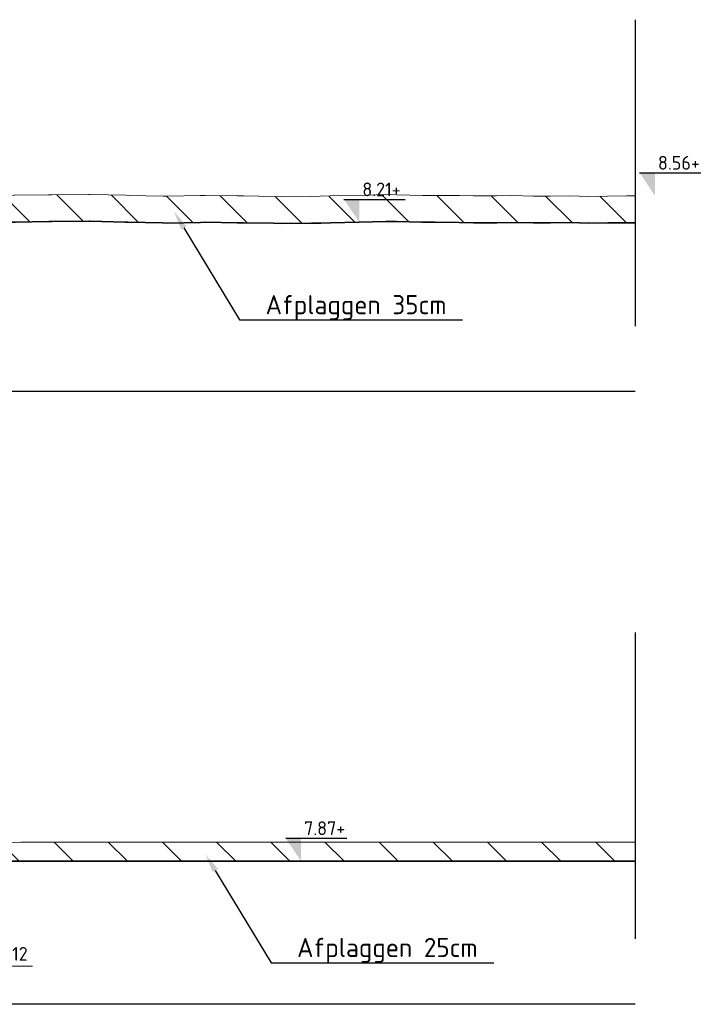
# Model space of a CAD drawing. Header units: metres. Extents: x 199581 to 207779, y 462378 to 466293.
# Tile 87 of 134: x 207325 to 207334, y 466030 to 466042. Entities that reach past the tile are written whole.
import ezdxf
from ezdxf import colors
from ezdxf.entities.mleader import LeaderData, LeaderLine
from ezdxf.math import Vec2, Vec3

# ---------------------------------------------------------------- set-up
doc = ezdxf.new("R2010")
doc.units = ezdxf.units.M
doc.linetypes.add('AL-NAP_LIJN', pattern=[15.25, 12, -1.5, 0.25, -1.5])
doc.linetypes.add('XX-AFBREEK', pattern=[7, 4, -1, 1, -1])
doc.layers.get('0').update_dxf_attribs({"lineweight": 25})
for name, color, linetype, lineweight in [('B-WE-GR-MAAIVELD-G-GRIJS', 253, 'GW-MAAIVELD', 13), ('B-WE-GW-MAAIVELD-GD', 93, 'Continuous', 18), ('N-WE-GW-MAAIVELD-GD', 90, 'GW-MAAIVELD', 35), ('N-WE-GW-ONTGRAVING-WERK-AD', 253, 'Continuous', 18), ('X-XX-AL-AFBREEKLIJN-GD', 250, 'XX-AFBREEK', 25), ('X-XX-AL-M', 7, 'Continuous', 18), ('X-XX-AL-NAP-GD', 253, 'AL-NAP_LIJN', 25), ('X-XX-AL-PEILMAAT-BEST-SD', 251, 'Continuous', 25), ('X-XX-AL-PEILMAAT-SD', 7, 'Continuous', 25), ('X-XX-AL-REFERENTIE-T25', 7, 'Continuous', 25)]:
    doc.layers.add(name, color=color, linetype=linetype, lineweight=lineweight)
doc.styles.add('NLCS-ISO', font='NLCS-ISO.ttf')
doc.styles.add('NLCS-ISO-M100-T18', font='NLCS-ISO.ttf', dxfattribs={"height": 0.18})
doc.styles.add('NLCS-ISO-M100-T25', font='NLCS-ISO.ttf', dxfattribs={"height": 0.25})
doc.linetypes.add('GW-MAAIVELD', pattern='A,12,[40,NLCS.SHX,S=1,R=0,X=0,Y=-0.5],12', length=24)
doc.dimstyles.new('NLCS-M100-T18-PIJL_L2_H1', dxfattribs={"dimscale": 0.1, "dimtxt": 2.5, "dimasz": 1.8, "dimexe": 2, "dimexo": 2, "dimgap": 0.7, "dimtad": 1, "dimzin": 0, "dimdsep": 46, "dimtxsty": 'NLCS-ISO-M100-T18', "dimcen": 0, "dimdle": 2, "dimclrd": 256, "dimclre": 256, "dimclrt": 10, "dimadec": 1, "dimazin": 0, "dimtfac": 1, "dimtdec": 3, "dimtofl": 0, "dimtmove": 0, "dimatfit": 3, "dimfxl": 2, "dimfxlon": 1, "dimtfillclr": 256, "dimtolj": 1, "dimtzin": 0, "dimlwd": -1, "dimlwe": -1, "dimarcsym": 0})
pattern_1 = [(135, (0, 0), (-0.3535533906, -0.3535533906), [])]

# ---------------------------------------------------------------- blocks, each defined once
blk = doc.blocks.new('SAL-PEILMAAT_INFRACAD_H01-SOD')
blk.add_line((-2, 3), (6, 3))
blk.add_solid([(-2, 3), (0, 3), (0, 0)])
at = {"style": 'NLCS-ISO'}
blk.add_attdef('...', (0.4, 3.4), '', height=1.8, dxfattribs=at)
blk = doc.blocks.new('*D131')
at = {"layer": 'X-XX-AL-M', "transparency": 16777216}
for p, q in [((207324.313, 466030.239), (207324.313, 466029.939)), ((207324.434, 466030.239), (207324.434, 466029.939)), ((207324.133, 466030.089), (207323.953, 466030.089)), ((207324.614, 466030.089), (207325.294, 466030.089))]:
    blk.add_line(p, q, dxfattribs=at)
for points in [[(207324.133, 466030.119), (207324.133, 466030.059), (207324.313, 466030.089)], [(207324.614, 466030.119), (207324.614, 466030.059), (207324.434, 466030.089)]]:
    blk.add_solid(points, dxfattribs=at)
at = {"layer": 'X-XX-AL-M', "transparency": 16777216, "insert": (207325.044, 466030.249), "char_height": 0.18, "attachment_point": 5, "style": 'NLCS-ISO-M100-T18'}
blk.add_mtext('\\A1;0.12', dxfattribs=at)

msp = doc.modelspace()

# ---------------------------------------------------------------- hatches: boundary and pattern name
at = {"layer": 'N-WE-GW-ONTGRAVING-WERK-AD'}
h = msp.add_hatch(dxfattribs=at)
h.set_pattern_fill('AGW-WERK_ONTGRAVEN-SO', color=256, scale=0.1, pattern_type=2)
h.set_pattern_definition(pattern_1)
h.paths.add_polyline_path([(207318.411, 466039.16), (207319.411, 466039.36), (207319.862, 466039.811), (207320.05, 466039.81), (207320.234, 466039.818), (207320.545, 466039.82), (207320.701, 466039.82), (207321.032, 466039.804), (207321.19, 466039.801), (207321.545, 466039.803), (207321.681, 466039.803), (207322.048, 466039.815), (207322.149, 466039.813), (207322.534, 466039.793), (207322.642, 466039.792), (207323.046, 466039.793), (207323.129, 466039.793), (207323.548, 466039.796), (207323.609, 466039.796), (207324.045, 466039.789), (207324.101, 466039.789), (207324.552, 466039.8), (207324.58, 466039.801), (207325.049, 466039.802), (207325.066, 466039.802), (207325.507, 466039.808), (207325.549, 466039.808), (207326.032, 466039.812), (207326.045, 466039.812), (207326.502, 466039.802), (207326.537, 466039.801), (207326.989, 466039.792), (207327.047, 466039.79), (207327.486, 466039.798), (207327.549, 466039.799), (207327.962, 466039.794), (207328.045, 466039.794), (207328.438, 466039.786), (207328.546, 466039.782), (207328.936, 466039.788), (207329.057, 466039.79), (207329.183, 466039.793), (207329.558, 466039.799), (207329.903, 466039.811), (207330.042, 466039.81), (207330.376, 466039.799), (207330.549, 466039.799), (207330.86, 466039.797), (207331.047, 466039.793), (207331.353, 466039.794), (207331.549, 466039.798), (207331.828, 466039.791), (207332.054, 466039.791), (207332.313, 466039.796), (207332.548, 466039.787), (207332.804, 466039.791), (207333.053, 466039.793), (207333.161, 466039.793), (207333.161, 466040.143), (207333.051, 466040.143), (207332.8, 466040.141), (207332.551, 466040.137), (207332.316, 466040.146), (207332.051, 466040.141), (207331.832, 466040.141), (207331.55, 466040.148), (207331.349, 466040.144), (207331.05, 466040.143), (207330.865, 466040.147), (207330.55, 466040.149), (207330.382, 466040.149), (207330.049, 466040.16), (207329.898, 466040.161), (207329.549, 466040.149), (207329.176, 466040.143), (207329.049, 466040.14), (207328.931, 466040.138), (207328.549, 466040.133), (207328.447, 466040.136), (207328.048, 466040.144), (207327.963, 466040.144), (207327.548, 466040.149), (207327.48, 466040.148), (207327.048, 466040.14), (207326.996, 466040.141), (207326.547, 466040.151), (207326.513, 466040.152), (207326.047, 466040.162), (207326.029, 466040.162), (207325.545, 466040.158), (207325.502, 466040.158), (207325.062, 466040.152), (207325.047, 466040.152), (207324.578, 466040.151), (207324.546, 466040.15), (207324.094, 466040.139), (207324.046, 466040.139), (207323.611, 466040.146), (207323.546, 466040.146), (207323.127, 466040.143), (207323.045, 466040.143), (207322.644, 466040.142), (207322.545, 466040.143), (207322.16, 466040.163), (207322.045, 466040.165), (207321.676, 466040.153), (207321.544, 466040.153), (207321.193, 466040.151), (207321.044, 466040.154), (207320.709, 466040.17), (207320.544, 466040.17), (207320.226, 466040.168), (207320.044, 466040.16), (207319.849, 466040.161), (207319.543, 466040.146), (207319.258, 466040.156), (207319.043, 466040.156), (207318.775, 466040.157), (207318.543, 466040.161), (207318.291, 466040.164), (207318.042, 466040.17), (207317.807, 466040.175), (207317.542, 466040.182), (207317.324, 466040.174), (207317.042, 466040.165), (207316.84, 466040.171), (207316.541, 466040.175), (207316.357, 466040.174), (207316.041, 466040.176), (207315.873, 466040.169), (207315.541, 466040.168), (207315.389, 466040.177), (207315.041, 466040.173), (207314.906, 466040.172), (207314.54, 466040.181), (207314.422, 466040.178), (207314.04, 466040.174), (207313.938, 466040.176), (207313.54, 466040.182), (207313.455, 466040.183), (207313.039, 466040.212), (207312.971, 466040.218), (207312.539, 466040.236), (207312.488, 466040.237), (207312.039, 466040.265), (207312.004, 466040.265), (207311.539, 466040.25), (207311.52, 466040.249), (207311.211, 466040.201), (207311.221, 466040.001), (207308.071, 466039.836), (207308.061, 466040.035), (207307.823, 466039.951), (207307.238, 466039.648), (207307.924, 466039.666), (207308.335, 466039.751), (207309.06, 466039.829), (207309.117, 466039.831), (207309.548, 466039.854), (207309.593, 466039.855), (207310.047, 466039.869), (207310.527, 466039.884), (207310.545, 466039.884), (207310.562, 466039.884), (207310.997, 466039.891), (207311.056, 466039.892), (207311.359, 466039.874), (207315.356, 466039.874), (207316.396, 466039.875), (207316.911, 466039.36), (207317.911, 466039.16)])
h = msp.add_hatch(dxfattribs=at)
h.set_pattern_fill('AGW-WERK_ONTGRAVEN-SO', color=256, scale=0.1, pattern_type=2)
h.set_pattern_definition(pattern_1)
h.paths.add_polyline_path([(207333.161, 466031.709), (207325.141, 466031.709), (207321.12, 466031.53), (207320.916, 466031.519), (207321.712, 466031.44), (207321.813, 466031.339), (207322.813, 466031.139), (207323.313, 466031.139), (207324.313, 466031.339), (207324.434, 466031.459), (207333.161, 466031.459)])

# ---------------------------------------------------------------- linework, layer by layer
at = {"layer": 'B-WE-GR-MAAIVELD-G-GRIJS', "flags": 128}
for points in [[(207311.211, 466040.201), (207311.52, 466040.249), (207311.539, 466040.25), (207312.004, 466040.265), (207312.039, 466040.265), (207312.488, 466040.237), (207312.539, 466040.236), (207312.971, 466040.218), (207313.039, 466040.212), (207313.455, 466040.183), (207313.54, 466040.182), (207313.938, 466040.176), (207314.04, 466040.174), (207314.422, 466040.178), (207314.54, 466040.181), (207314.906, 466040.172), (207315.041, 466040.173), (207315.389, 466040.177), (207315.541, 466040.168), (207315.873, 466040.169), (207316.041, 466040.176), (207316.357, 466040.174), (207316.541, 466040.175), (207316.84, 466040.171), (207317.042, 466040.165), (207317.324, 466040.174), (207317.542, 466040.182), (207317.807, 466040.175), (207318.042, 466040.17), (207318.291, 466040.164), (207318.543, 466040.161), (207318.775, 466040.157), (207319.043, 466040.156), (207319.258, 466040.156), (207319.543, 466040.146), (207319.849, 466040.161), (207320.044, 466040.16), (207320.226, 466040.168), (207320.544, 466040.17), (207320.709, 466040.17), (207321.044, 466040.154), (207321.193, 466040.151), (207321.544, 466040.153), (207321.676, 466040.153), (207322.045, 466040.165), (207322.16, 466040.163), (207322.545, 466040.143), (207322.644, 466040.142), (207323.045, 466040.143), (207323.127, 466040.143), (207323.546, 466040.146), (207323.611, 466040.146), (207324.046, 466040.139), (207324.094, 466040.139), (207324.546, 466040.15), (207324.578, 466040.151), (207325.047, 466040.152), (207325.062, 466040.152), (207325.502, 466040.158), (207325.545, 466040.158), (207326.029, 466040.162), (207326.047, 466040.162), (207326.513, 466040.152), (207326.547, 466040.151), (207326.996, 466040.141), (207327.048, 466040.14), (207327.48, 466040.148), (207327.548, 466040.149), (207327.963, 466040.144), (207328.048, 466040.144), (207328.447, 466040.136), (207328.549, 466040.133), (207328.931, 466040.138), (207329.049, 466040.14), (207329.176, 466040.143), (207329.549, 466040.149), (207329.898, 466040.161), (207330.049, 466040.16), (207330.382, 466040.149), (207330.55, 466040.149), (207330.865, 466040.147), (207331.05, 466040.143), (207331.349, 466040.144), (207331.55, 466040.148), (207331.832, 466040.141), (207332.051, 466040.141), (207332.316, 466040.146), (207332.551, 466040.137), (207332.8, 466040.141), (207333.051, 466040.143), (207333.161, 466040.143)], [(207298.161, 466031.767), (207311.169, 466031.767), (207314.021, 466031.596), (207315.528, 466030.503), (207315.635, 466030.404), (207318.187, 466030.428), (207318.477, 466030.609), (207319.899, 466031.467), (207321.12, 466031.53), (207325.141, 466031.709), (207333.161, 466031.709)]]:
    msp.add_lwpolyline(points, dxfattribs=at)
at = {"layer": 'B-WE-GW-MAAIVELD-GD', "color": 93, "linetype": 'Continuous', "lineweight": 18}
msp.add_line((207325.545, 466040.158), (207325.547, 466040.158), dxfattribs=at)
at = {"layer": 'N-WE-GW-MAAIVELD-GD', "flags": 128}
for points in [[(207319.862, 466039.811), (207320.05, 466039.81), (207320.234, 466039.818), (207320.545, 466039.82), (207320.701, 466039.82), (207321.032, 466039.804), (207321.19, 466039.801), (207321.545, 466039.803), (207321.681, 466039.803), (207322.048, 466039.815), (207322.149, 466039.813), (207322.534, 466039.793), (207322.642, 466039.792), (207323.046, 466039.793), (207323.129, 466039.793), (207323.548, 466039.796), (207323.609, 466039.796), (207324.045, 466039.789), (207324.101, 466039.789), (207324.552, 466039.8), (207324.58, 466039.801), (207325.049, 466039.802), (207325.066, 466039.802), (207325.507, 466039.808), (207325.549, 466039.808), (207326.032, 466039.812), (207326.045, 466039.812), (207326.502, 466039.802), (207326.537, 466039.801), (207326.989, 466039.792), (207327.047, 466039.79), (207327.486, 466039.798), (207327.549, 466039.799), (207327.962, 466039.794), (207328.045, 466039.794), (207328.438, 466039.786), (207328.546, 466039.782), (207328.936, 466039.788), (207329.057, 466039.79), (207329.183, 466039.793), (207329.558, 466039.799), (207329.903, 466039.811), (207330.042, 466039.81), (207330.376, 466039.799), (207330.549, 466039.799), (207330.86, 466039.797), (207331.047, 466039.793), (207331.353, 466039.794), (207331.549, 466039.798), (207331.828, 466039.791), (207332.054, 466039.791), (207332.313, 466039.796), (207332.548, 466039.787), (207332.804, 466039.791), (207333.053, 466039.793), (207333.161, 466039.793)], [(207298.161, 466031.417), (207314.268, 466031.417), (207316.715, 466031.54), (207320.712, 466031.54), (207321.712, 466031.44), (207321.813, 466031.339), (207322.813, 466031.139), (207323.313, 466031.139), (207324.313, 466031.339), (207324.434, 466031.459), (207333.161, 466031.459)]]:
    msp.add_lwpolyline(points, dxfattribs=at)
at = {"layer": 'X-XX-AL-AFBREEKLIJN-GD', "flags": 128}
for points in [[(207333.161, 466042.444), (207333.161, 466038.444)], [(207333.161, 466034.444), (207333.161, 466030.444)]]:
    msp.add_lwpolyline(points, dxfattribs=at)
at = {"layer": 'X-XX-AL-NAP-GD', "flags": 128}
for points in [[(207333.161, 466037.59), (207298.161, 466037.59)], [(207333.161, 466029.59), (207298.161, 466029.59)]]:
    msp.add_lwpolyline(points, dxfattribs=at)

# ---------------------------------------------------------------- block references
at = {"layer": 'X-XX-AL-PEILMAAT-BEST-SD', "xscale": 0.1, "yscale": 0.1, "zscale": 0.1}
msp.add_blockref('SAL-PEILMAAT_INFRACAD_H01-SOD', (207333.417, 466040.146), dxfattribs=at).add_auto_attribs({'...': '8.56+'})
at = {"layer": 'X-XX-AL-PEILMAAT-SD', "xscale": 0.1, "yscale": 0.1, "zscale": 0.1}
for p, values in [((207329.558, 466039.799), {'...': '8.21+'}), ((207328.797, 466031.459), {'...': '7.87+'})]:
    msp.add_blockref('SAL-PEILMAAT_INFRACAD_H01-SOD', p, dxfattribs=at).add_auto_attribs(values)

# ---------------------------------------------------------------- dimensions: what is measured, and where the dimension line sits
at = {"layer": 'X-XX-AL-M'}
dim = msp.add_linear_dim(base=(207324.434, 466030.089), p1=(207324.313, 466031.339), p2=(207324.434, 466031.459), dimstyle='NLCS-M100-T18-PIJL_L2_H1', override={"dimexe": 1.5, "dimexo": 1.5, "dimclrt": 256, "dimfxl": 1.5}, dxfattribs=at)
dim.commit()
dim.dimension.update_dxf_attribs({"geometry": '*D131', "text_midpoint": (207325.044, 466030.249)})

# ---------------------------------------------------------------- leaders
at = {"layer": 'X-XX-AL-REFERENTIE-T25'}
ml = msp.add_multileader_mtext('Standard', dxfattribs=at)
ml.set_content('Afplaggen 35cm', color=256, style='NLCS-ISO-M100-T25')
ml.set_leader_properties(color=256, linetype='ByLayer', lineweight=-1)
ml.build(insert=Vec2(0, 0))
ml.multileader.update_dxf_attribs({"text_left_attachment_type": 5, "text_right_attachment_type": 5, "dogleg_length": 0.25, "arrow_head_size": 0.25})
ctx = ml.context
ctx.base_point, ctx.char_height, ctx.arrow_head_size, ctx.landing_gap_size, ctx.plane_origin = Vec3(207328.245, 466038.524), 0.25, 0.25, 0.09, Vec3(207327.138, 466039.941)
ctx.left_attachment, ctx.right_attachment = 5, 5
notes = []
notes.append((ctx, [(1, (1, 1, 0), (207327.995, 466038.524), (1, 0), 0.25, [(0, [(207327.138, 466039.941)], 0, [])])]))
ctx.mtext.insert, ctx.mtext.flow_direction = Vec3(207328.335, 466038.849), 5
ml = msp.add_multileader_mtext('Standard', dxfattribs=at)
ml.set_content('Afplaggen 25cm', color=256, style='NLCS-ISO-M100-T25')
ml.set_leader_properties(color=256, linetype='ByLayer', lineweight=-1)
ml.build(insert=Vec2(0, 0))
ml.multileader.update_dxf_attribs({"text_left_attachment_type": 5, "text_right_attachment_type": 5, "dogleg_length": 0.25, "arrow_head_size": 0.25})
ctx = ml.context
ctx.base_point, ctx.char_height, ctx.arrow_head_size, ctx.landing_gap_size, ctx.plane_origin = Vec3(207328.656, 466030.132), 0.25, 0.25, 0.09, Vec3(207327.549, 466031.55)
ctx.left_attachment, ctx.right_attachment = 5, 5
notes.append((ctx, [(1, (1, 1, 0), (207328.406, 466030.132), (1, 0), 0.25, [(0, [(207327.549, 466031.55)], 0, [])])]))
ctx.mtext.insert, ctx.mtext.flow_direction = Vec3(207328.746, 466030.457), 5
for ctx, leaders in notes:
    for number, flags, end, landing, length, lines in leaders:
        leader = LeaderData()
        leader.index, (leader.has_last_leader_line, leader.has_dogleg_vector, leader.attachment_direction) = number, flags
        leader.last_leader_point, leader.dogleg_vector, leader.dogleg_length = Vec3(end), Vec3(landing), length
        for number, points, colour, breaks in lines:
            line = LeaderLine()
            line.index, line.vertices, line.color, line.breaks = number, Vec3.list(points), colors.encode_raw_color(colour), breaks
            leader.lines.append(line)
        ctx.leaders.append(leader)

doc.saveas('drawing.dxf')
